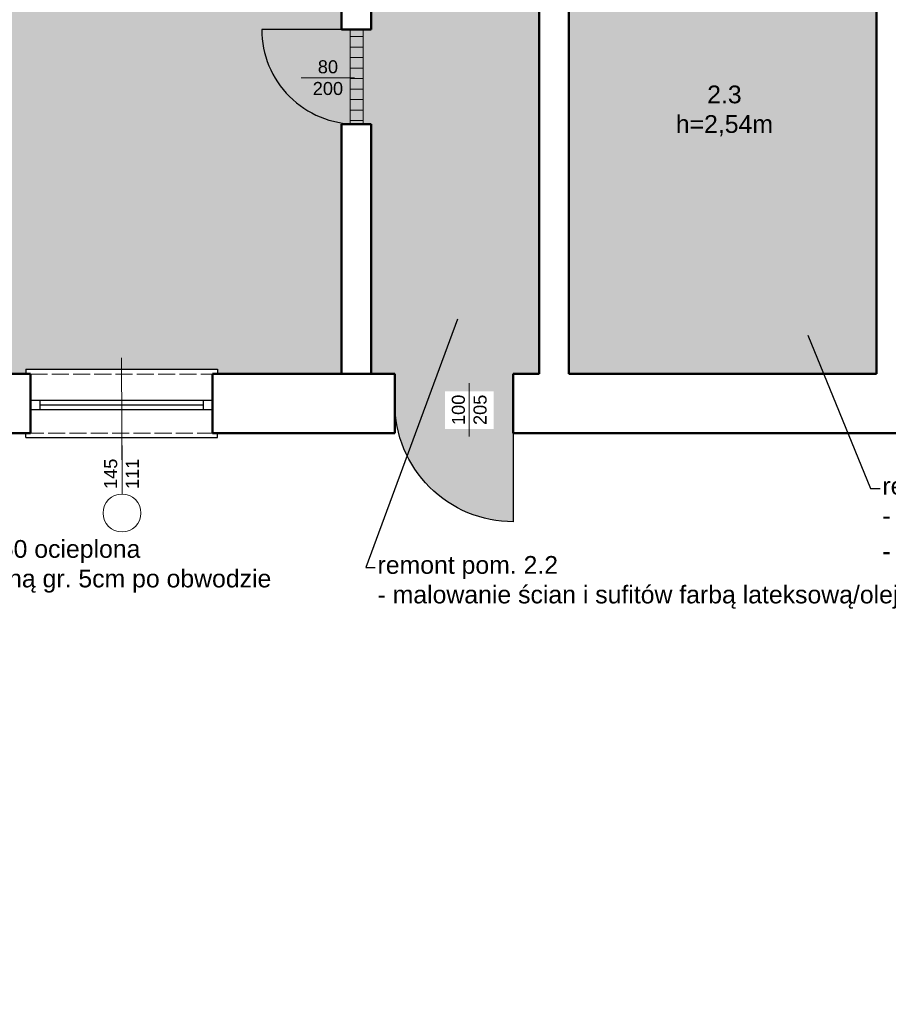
# Model space of a CAD drawing. Header units: metres. Extents: x 158874 to 185002, y -166493 to -154354.
# Tile 66 of 95: x 183078 to 183812, y -159861 to -159029. Entities that reach past the tile are written whole.
import ezdxf
from ezdxf import colors
from ezdxf.entities.mleader import LeaderData, LeaderLine
from ezdxf.math import Vec2, Vec3

# ---------------------------------------------------------------- set-up
doc = ezdxf.new("R2010")
doc.units = ezdxf.units.M
doc.linetypes.add('ACAD_ISO02W100', pattern=[15, 12, -3])
for name, color, linetype, lineweight in [('2 (średnia)', 1, 'Continuous', 25), ('3 (cienka przerywana)', 252, 'ACAD_ISO02W100', 13), ('3 (cienka)', 252, 'Continuous', 9), ('gruba50', 7, 'Continuous', 50), ('Wymiarowanie', 1, 'Continuous', 9), ('wymiarowanie9', 1, 'Continuous', 9)]:
    doc.layers.add(name, color=color, linetype=linetype, lineweight=lineweight)
doc.styles.add('Opisowy', font='arial.ttf')
doc.styles.get("Standard").update_dxf_attribs({"font": 'arial.ttf'})

# ---------------------------------------------------------------- blocks, each defined once
blk = doc.blocks.new('*U402')
at = {"color": 0, "linetype": 'ByBlock', "ltscale": 10}
blk.add_lwpolyline([(0, 0), (0, -1250, -0.414214), (-1250, 0)], format="xyb", dxfattribs=at)
blk = doc.blocks.new('*U403')
at = {"color": 0, "linetype": 'ByBlock', "ltscale": 10}
blk.add_lwpolyline([(0, 0), (0, 1000, 0.414214), (-1000, 0)], format="xyb", dxfattribs=at)

msp = doc.modelspace()

# ---------------------------------------------------------------- hatches: boundary and pattern name
at = {"layer": 'wymiarowanie9', "ltscale": 0.2, "true_color": 0x636466, "transparency": 33554508}
h = msp.add_hatch(color=251, dxfattribs=at)
h.dxf.hatch_style = 1
edge = h.paths.add_edge_path()
edge.add_line((183517.22, -158539.1), (183517.22, -158337.75))
edge.add_line((183517.22, -158337.75), (183517.22, -158239.75))
edge.add_line((183517.22, -158239.75), (183508.99, -158239.75))
edge.add_line((183508.99, -158239.75), (183508.99, -158227.75))
edge.add_line((183508.99, -158227.75), (183429.22, -158227.75))
edge.add_arc((183508.99, -158233.75), 80, 175.69878, 180)
edge.add_line((183428.99, -158233.75), (183428.99, -158239.75))
edge.add_line((183428.99, -158239.75), (183375.22, -158239.75))
edge.add_line((183375.22, -158239.75), (183375.22, -158287.08))
edge.add_line((183375.22, -158287.08), (183375.22, -158367.08))
edge.add_line((183375.22, -158367.08), (183390.22, -158367.08))
edge.add_line((183390.22, -158367.08), (183390.22, -158417.08))
edge.add_line((183390.22, -158417.08), (183375.22, -158417.08))
edge.add_line((183375.22, -158417.08), (183375.22, -158674.75))
edge.add_line((183375.22, -158674.75), (183350.22, -158674.75))
edge.add_line((183350.22, -158674.75), (183350.22, -158753.77))
edge.add_arc((183362.72, -158674.75), 80, 261.0107, 270)
edge.add_line((183362.72, -158754.75), (183375.22, -158754.75))
edge.add_line((183375.22, -158754.75), (183375.22, -159037.75))
edge.add_line((183375.22, -159037.75), (183350.22, -159037.75))
edge.add_line((183350.22, -159037.75), (183350.22, -159116.77))
edge.add_arc((183362.72, -159037.75), 80, 261.0107, 270)
edge.add_line((183362.72, -159117.75), (183375.22, -159117.75))
edge.add_line((183375.22, -159117.75), (183375.22, -159328.75))
edge.add_line((183375.22, -159328.75), (183395.23, -159328.75))
edge.add_line((183395.23, -159328.75), (183395.23, -159353.75))
edge.add_arc((183495.23, -159353.75), 100, 180, 270)
edge.add_line((183495.23, -159453.75), (183495.23, -159353.75))
edge.add_line((183495.23, -159353.75), (183495.23, -159328.75))
edge.add_line((183495.23, -159328.75), (183517.22, -159328.75))
edge.add_line((183517.22, -159328.75), (183517.22, -158967.47))
edge.add_line((183517.22, -158967.47), (183517.22, -158887.47))
edge.add_line((183517.22, -158887.47), (183517.22, -158539.1))
h.paths.add_polyline_path([(183451.92, -158227.71), (183492.96, -158227.71)])
h.paths.add_polyline_path([(183323.22, -158736.17), (183354.36, -158736.17), (183354.36, -158695.12), (183323.22, -158695.12)])
h.paths.add_polyline_path([(183349.75, -159099.07), (183350.03, -159099.07), (183350.03, -159058.02), (183349.75, -159058.02)])
h.paths.add_polyline_path([(183478.73, -159375.23), (183478.73, -159343.54), (183437.68, -159343.54), (183437.68, -159375.23)], flags=16)
at = {"layer": 'wymiarowanie9', "ltscale": 0.2, "true_color": 0x991b1e, "transparency": 33554508}
h = msp.add_hatch(color=244, dxfattribs=at)
h.dxf.hatch_style = 1
h.paths.add_polyline_path([(183802.22, -158880.75), (183542.22, -158880.75), (183542.22, -158887.47), (183517.22, -158887.47), (183517.22, -158966.48, 0.039243), (183529.72, -158967.47), (183542.22, -158967.47), (183542.22, -159328.75), (183802.22, -159328.75)])
at = {"layer": 'wymiarowanie9', "ltscale": 0.2, "true_color": 0x2776bb, "transparency": 33554508}
h = msp.add_hatch(color=152, dxfattribs=at)
h.dxf.hatch_style = 1
h.paths.add_polyline_path([(183350.22, -159117.75), (183350.22, -159037.75), (183350.22, -158960.75), (182770.22, -158960.75), (182770.22, -159328.75), (183083.22, -159328.75), (183083.22, -159324.75), (183245.22, -159324.75), (183245.22, -159328.75), (183350.22, -159328.75)])
at = {"layer": 'wymiarowanie9', "ltscale": 0.2}
h = msp.add_hatch(color=2, dxfattribs=at)
h.dxf.hatch_style = 1
h.paths.add_polyline_path([(183368.56, -159105.93), (183357.32, -159105.93), (183357.32, -159114.81), (183368.56, -159114.81)])
h.paths.add_polyline_path([(183368.56, -159088.16), (183357.32, -159088.16), (183357.32, -159097.04), (183368.56, -159097.04)])
h.paths.add_polyline_path([(183368.56, -159070.4), (183357.32, -159070.4), (183357.32, -159079.28), (183368.56, -159079.28)])
h.paths.add_polyline_path([(183368.56, -159052.63), (183357.32, -159052.63), (183357.32, -159061.51), (183368.56, -159061.51)])
h.paths.add_polyline_path([(183368.56, -159037.75), (183357.32, -159037.75), (183357.32, -159043.75), (183368.56, -159043.75)])

# ---------------------------------------------------------------- linework, layer by layer
at = {"layer": '2 (średnia)', "color": 0}
for p, q in [((183083.22, -159324.75), (183245.22, -159324.75)), ((183083.22, -159324.75), (183083.22, -159328.75)), ((183245.22, -159324.75), (183245.22, -159328.75)), ((183087.22, -159350.89), (183241.22, -159350.99)), ((183095.22, -159350.89), (183095.22, -159358.89)), ((183233.22, -159350.99), (183233.22, -159358.9)), ((183087.22, -159358.9), (183241.22, -159358.9)), ((183095.22, -159354.89), (183233.22, -159354.9)), ((183083.22, -159382.44), (183083.22, -159378.75)), ((183083.22, -159382.44), (183245.22, -159382.44)), ((183245.22, -159382.44), (183245.22, -159378.75))]:
    msp.add_line(p, q, dxfattribs=at)
at = {"layer": '3 (cienka przerywana)', "color": 0, "ltscale": 1.2}
for p, q in [((183087.22, -159329.06), (183241.07, -159329.06)), ((183084.22, -159378.75), (183241.07, -159378.75))]:
    msp.add_line(p, q, dxfattribs=at)
at = {"layer": '3 (cienka)', "color": 0}
for p, q in [((183361.13, -159078.54), (183316.17, -159078.54)), ((183164.64, -159430.34), (183164.22, -159315.17)), ((183458.11, -159336.71), (183458.11, -159381.67)), ((183164.64, -159389.34), (183164.64, -159430.34))]:
    msp.add_line(p, q, dxfattribs=at)
msp.add_circle((183164.64, -159446.34), 16, dxfattribs=at)
at = {"layer": 'gruba50', "color": 0, "ltscale": 0.2}
for p, q in [((183802.22, -158455.75), (183802.22, -159328.75)), ((183350.22, -158754.75), (183350.22, -159037.75)), ((183375.22, -158754.75), (183375.22, -159037.75)), ((183517.22, -158967.47), (183517.22, -159328.75)), ((183542.22, -158967.47), (183542.22, -159328.75)), ((183375.22, -159037.75), (183350.22, -159037.75)), ((183350.22, -159117.75), (183350.22, -159328.75)), ((183375.22, -159117.75), (183350.22, -159117.75)), ((183375.22, -159117.75), (183375.22, -159328.75)), ((182770.22, -159328.75), (183087.22, -159328.75)), ((183087.22, -159328.75), (183087.22, -159378.75)), ((183241.07, -159328.75), (183395.23, -159328.75)), ((183241.07, -159328.75), (183241.07, -159378.75)), ((183395.23, -159328.75), (183395.23, -159378.75)), ((183495.23, -159328.75), (183517.22, -159328.75)), ((183495.23, -159328.75), (183495.23, -159378.75)), ((183542.22, -159328.75), (183802.22, -159328.75)), ((183722.22, -159328.75), (183802.22, -159328.75)), ((182720.22, -159378.75), (183087.22, -159378.75)), ((183241.07, -159378.75), (183395.23, -159378.75)), ((183495.23, -159378.75), (183622.22, -159378.75)), ((183495.23, -159378.75), (184065.53, -159378.75)), ((183495.23, -159378.75), (184065.53, -159378.75))]:
    msp.add_line(p, q, dxfattribs=at)
at = {"layer": 'wymiarowanie9', "color": 1, "ltscale": 0.2}
for p, q in [((183357.32, -159117.57), (183357.32, -159037.75)), ((183357.32, -159043.75), (183368.56, -159043.75)), ((183368.56, -159117.75), (183368.56, -159037.75)), ((183357.32, -159052.63), (183368.56, -159052.63)), ((183357.32, -159052.63), (183368.56, -159052.63)), ((183357.32, -159061.51), (183368.56, -159061.51)), ((183357.32, -159061.51), (183368.56, -159061.51)), ((183357.32, -159070.4), (183368.56, -159070.4)), ((183357.32, -159070.4), (183368.56, -159070.4)), ((183357.32, -159079.28), (183368.56, -159079.28)), ((183357.32, -159088.16), (183368.56, -159088.16)), ((183357.32, -159088.16), (183368.56, -159088.16)), ((183357.32, -159097.04), (183368.56, -159097.04)), ((183357.32, -159105.93), (183368.56, -159105.93)), ((183357.32, -159105.93), (183368.56, -159105.93)), ((183357.32, -159114.81), (183368.56, -159114.81))]:
    msp.add_line(p, q, dxfattribs=at)

# ---------------------------------------------------------------- block references
at = {"layer": '2 (średnia)', "color": 0, "xscale": 0.08, "yscale": 0.08, "zscale": 0.08, "rotation": 90}
msp.add_blockref('*U403', (183362.72, -159037.75), dxfattribs=at)
at = {"layer": '2 (średnia)', "color": 0, "xscale": 0.08, "yscale": 0.08, "zscale": 0.08}
msp.add_blockref('*U402', (183495.23, -159353.75), dxfattribs=at)

# ---------------------------------------------------------------- texts
at = {"layer": '3 (cienka)', "color": 0, "insert": (183338.65, -159078.54), "char_height": 11, "attachment_point": 5}
msp.add_mtext_dynamic_manual_height_columns('\\pxqc;80\\P200', width=30.4029, gutter_width=12.5, heights=[0], dxfattribs=at)
at = {"layer": '3 (cienka)', "color": 0, "char_height": 11, "attachment_point": 5, "rotation": 90}
for s, insert in [('\\pxqc;100\\P205', (183458.11, -159359.19)), ('\\pxqc;145\\P111', (183164.19, -159413.25))]:
    msp.add_mtext_dynamic_manual_height_columns(s, width=30.4029, gutter_width=12.5, heights=[0], dxfattribs=dict(at, insert=insert))
at = {"layer": 'Wymiarowanie', "color": 0, "insert": (183633.8, -159085.15), "char_height": 15, "attachment_point": 1, "style": 'Opisowy'}
msp.add_mtext_dynamic_manual_height_columns('\\A1;\\pxqc;2.3\\Ph=2,54m', width=79.8241, gutter_width=20, heights=[0], dxfattribs=at)

# ---------------------------------------------------------------- leaders
at = {"layer": 'wymiarowanie9', "color": 251, "ltscale": 0.2, "true_color": 0x636466}
ml = msp.add_multileader_mtext('Standard', dxfattribs=at)
ml.set_content('remont pom. 2.2\\P- malowanie ścian i sufitów farbą lateksową/olejną', color=(99, 100, 102))
ml.set_leader_properties()
ml.build(insert=Vec2(0, 0))
ml.multileader.update_dxf_attribs({"arrow_head_size": 12})
ctx = ml.context
ctx.base_point, ctx.char_height, ctx.arrow_head_size, ctx.plane_origin = Vec3(183378.57, -159492.41), 15, 12, Vec3(183535.94, -159789.05)
notes = []
notes.append((ctx, [(0, (1, 1, 0), (183370.57, -159492.41), (1, 0), 8, [(0, [(183452.27, -159271.18)], 0, [])])]))
ctx.mtext.insert, ctx.mtext.flow_direction = Vec3(183380.57, -159482.71), 5
at = {"layer": 'wymiarowanie9', "color": 244, "ltscale": 0.2, "true_color": 0x991b1e}
ml = msp.add_multileader_mtext('Standard', dxfattribs=at)
ml.set_content('\\A1;remont pom. 2.3\\P- malowanie ścian i sufitów farbą lateksową/olejną\\P- wykonanie otworów nawietrzających w drzwiach min. 220cm{\\H0.7x;\\S2^ ;}', color=(153, 27, 30))
ml.set_leader_properties()
ml.build(insert=Vec2(0, 0))
ml.multileader.update_dxf_attribs({"arrow_head_size": 12})
ctx = ml.context
ctx.base_point, ctx.char_height, ctx.arrow_head_size, ctx.plane_origin = Vec3(183805.21, -159425.66), 15, 12, Vec3(184206.16, -159974.96)
notes.append((ctx, [(0, (1, 1, 0), (183797.21, -159425.66), (1, 0), 8, [(0, [(183739.61, -159285.08)], 0, [])])]))
ctx.mtext.insert, ctx.mtext.flow_direction = Vec3(183807.21, -159415.96), 5
at = {"layer": 'wymiarowanie9', "color": 1, "ltscale": 0.2}
ml = msp.add_multileader_mtext('Standard', dxfattribs=at)
ml.set_content('rura spiro %%C150 ocieplona \\Pwełną mineralną gr. 5cm po obwodzie', color=1)
ml.set_leader_properties()
ml.build(insert=Vec2(0, 0))
ml.multileader.update_dxf_attribs({"arrow_head_size": 12})
ctx = ml.context
ctx.base_point, ctx.char_height, ctx.arrow_head_size, ctx.plane_origin = Vec3(182937.09, -159478.9), 15, 12, Vec3(182453.35, -159653.17)
notes.append((ctx, [(0, (1, 1, 0), (182929.09, -159478.9), (1, 0), 8, [(0, [(182856.63, -159360.2)], 0, [])])]))
ctx.mtext.insert, ctx.mtext.flow_direction = Vec3(182939.09, -159469.19), 5
for ctx, leaders in notes:
    for number, flags, end, landing, length, lines in leaders:
        leader = LeaderData()
        leader.index, (leader.has_last_leader_line, leader.has_dogleg_vector, leader.attachment_direction) = number, flags
        leader.last_leader_point, leader.dogleg_vector, leader.dogleg_length = Vec3(end), Vec3(landing), length
        for number, points, colour, breaks in lines:
            line = LeaderLine()
            line.index, line.vertices, line.color, line.breaks = number, Vec3.list(points), colors.encode_raw_color(colour), breaks
            leader.lines.append(line)
        ctx.leaders.append(leader)

doc.saveas('drawing.dxf')
